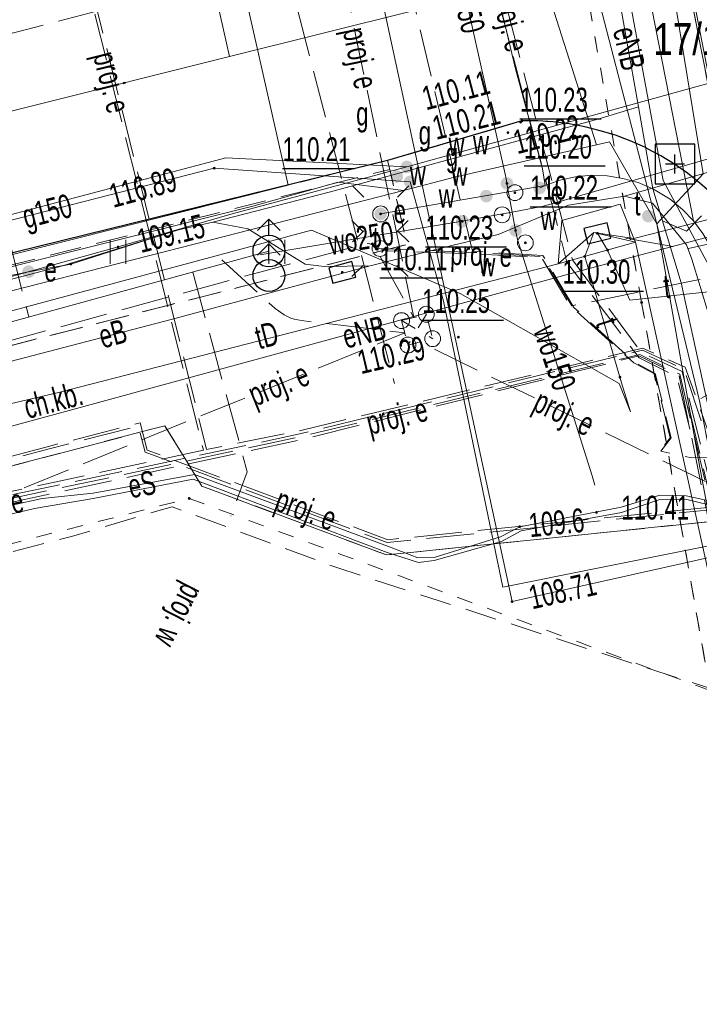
# Model space of a CAD drawing. Header units: metres. Extents: x 0 to 8432273, y 0 to 5705512.
# Tile 15 of 32: x 8403943 to 8403964, y 5705070 to 5705101. Entities that reach past the tile are written whole.
import ezdxf
from ezdxf.enums import TextEntityAlignment as Align

# ---------------------------------------------------------------- set-up
doc = ezdxf.new("R2010")
doc.units = ezdxf.units.M
doc.header["$MEASUREMENT"] = 0
for name, pattern in [('1.0_0.5', [1.5, 1, -0.5]), ('1.5_0.5', [2, 1.5, -0.5]), ('egug-500', [1, 0.5, -0.5]), ('supp_500', [1, 0.5, -0.5])]:
    doc.linetypes.add(name, pattern=pattern)
doc.layers.get('0').update_dxf_attribs({"color": 250, "linetype": 'CONTINUOUS', "lineweight": 100})
for name, color, linetype in [('203-punkt graniczny', 7, 'CONTINUOUS'), ('211-numer działki ewidencyjnej', 7, 'CONTINUOUS'), ('218-kontur użytku gruntowego', 7, 'CONTINUOUS'), ('chodnik', 7, 'CONTINUOUS'), ('chodnik-Atr17', 7, 'CONTINUOUS'), ('elektroenergetyczne urządzenie techniczne', 7, 'CONTINUOUS'), ('elektroenergetyczne urządzenie techniczne-Atr17', 7, 'CONTINUOUS'), ('hydrant', 7, 'CONTINUOUS'), ('jezdnia', 7, 'CONTINUOUS'), ('kanalizacyjne urządzenie techniczne - ob. projektowany', 7, 'CONTINUOUS'), ('komora podziemna', 7, 'CONTINUOUS'), ('krawężnik', 7, 'CONTINUOUS'), ('latarnia', 7, 'CONTINUOUS'), ('latarnia - ob. projektowany', 7, 'CONTINUOUS'), ('pikieta sztuczna', 7, 'CONTINUOUS'), ('pikieta sztuczna-Atr2', 7, 'CONTINUOUS'), ('przewód ciepłowniczy - ob. projektowany', 7, 'CONTINUOUS'), ('przewód elektroenergetyczny podziemny', 7, 'CONTINUOUS'), ('przewód elektroenergetyczny podziemny - ob. projektowany', 7, 'CONTINUOUS'), ('przewód elektroenergetyczny podziemny - ob. projektowany-Atr1', 7, 'CONTINUOUS'), ('przewód elektroenergetyczny podziemny-Atr1', 7, 'CONTINUOUS'), ('przewód gazowy', 7, 'CONTINUOUS'), ('przewód gazowy-Atr1', 7, 'CONTINUOUS'), ('przewód kanalizacyjny', 7, 'CONTINUOUS'), ('przewód kanalizacyjny - ob. projektowany', 7, 'CONTINUOUS'), ('przewód specjalny - ob. projektowany', 7, 'CONTINUOUS'), ('przewód telekomunikacyjny podziemny', 7, 'CONTINUOUS'), ('przewód telekomunikacyjny podziemny - ob. projektowany', 7, 'CONTINUOUS'), ('przewód telekomunikacyjny podziemny-Atr1', 7, 'CONTINUOUS'), ('przewód wodociągowy', 7, 'CONTINUOUS'), ('przewód wodociągowy - ob. projektowany', 7, 'CONTINUOUS'), ('przewód wodociągowy - ob. projektowany-Atr1', 7, 'CONTINUOUS'), ('przewód wodociągowy-Atr1', 7, 'CONTINUOUS'), ('rzędna', 7, 'CONTINUOUS'), ('rzędna-Atr2', 7, 'CONTINUOUS'), ('Szczegółowa osnowa geodezyjna pozioma', 7, 'CONTINUOUS'), ('słup przewodów napowietrznych - ob. projektowany', 7, 'CONTINUOUS'), ('trawnik', 7, 'CONTINUOUS'), ('właz do komory lub kanału - okrągły', 7, 'CONTINUOUS'), ('właz do komory lub kanału - okrągły-Atr17', 7, 'CONTINUOUS'), ('właz do komory lub kanału - prostokątny', 7, 'CONTINUOUS'), ('właz do komory lub kanału - prostokątny-Atr17', 7, 'CONTINUOUS'), ('zasuwa lub zawór', 7, 'CONTINUOUS'), ('zasuwa lub zawór-Atr17', 7, 'CONTINUOUS')]:
    doc.layers.add(name, color=color, linetype=linetype)
doc.layers.add('PL_AR_01-MAPA dwg', color=7, linetype='CONTINUOUS', lineweight=15)
doc.styles.get("Standard").update_dxf_attribs({"font": 'arial.ttf', "width": 0.75})

# ---------------------------------------------------------------- blocks, each defined once
blk = doc.blocks.new('203')
at = {"linetype": 'Continuous', "lineweight": 0}
h = blk.add_hatch(color=0, dxfattribs=at)
edge = h.paths.add_edge_path()
edge.add_arc((0, 0), 0.045, 0, 360)
blk = doc.blocks.new('PW01')
at = {"linetype": 'Continuous', "lineweight": 13}
h = blk.add_hatch(color=0, dxfattribs=at)
edge = h.paths.add_edge_path()
edge.add_arc((0, 0), 0.045, 0, 360)
blk = doc.blocks.new('SUWH')
at = {"color": 0, "linetype": 'Continuous'}
for p in [(-0.354, 0.646), (0, 0.5), (0.354, 0.646)]:
    blk.add_line(p, (0, 1), dxfattribs=at)
blk.add_circle((0, 0), 0.5, dxfattribs=at)
blk = doc.blocks.new('SUPWP')
at = {"color": 0, "linetype": 'Continuous'}
blk.add_lwpolyline([(-0.375, -0.25), (0.375, -0.25), (0.375, 0.25), (-0.375, 0.25)], close=True, dxfattribs=at)
blk = doc.blocks.new('US22')
at = {"color": 0, "linetype": 'Continuous', "lineweight": 13}
blk.add_circle((0, 0), 0.25, dxfattribs=at)
blk = doc.blocks.new('US25')
at = {"linetype": 'Continuous', "lineweight": 0}
h = blk.add_hatch(color=0, dxfattribs=at)
edge = h.paths.add_edge_path()
edge.add_arc((0, 0), 0.2, 0, 360)
blk = doc.blocks.new('SM01')
at = {"color": 0, "linetype": 'Continuous', "lineweight": 13}
for p, q in [((-0.53, 0.531), (-0.883, 0.884)), ((0.531, 0.531), (0.884, 0.884)), ((-0.53, -0.53), (-0.883, -0.883)), ((0.531, -0.53), (0.884, -0.883))]:
    blk.add_line(p, q, dxfattribs=at)
blk.add_circle((0, 0), 0.25, dxfattribs=at)
blk = doc.blocks.new('TU04')
at = {"color": 0, "linetype": 'Continuous', "lineweight": 13}
for p, q in [((0, 0), (0, 0.75)), ((0.5, 0), (0.5, 0.75))]:
    blk.add_line(p, q, dxfattribs=at)
blk = doc.blocks.new('SM05')
at = {"color": 0, "linetype": 'Continuous', "lineweight": 13}
blk.add_circle((0, 0), 0.25, dxfattribs=at)
blk = doc.blocks.new('OSSP')
at = {"color": 0}
for p, q in [((-0.626, 0.625), (-0.626, -0.625)), ((-0.626, 0.625), (-0.626, -0.625)), ((0.624, 0.625), (-0.626, 0.625)), ((0.624, 0.625), (-0.626, 0.625)), ((0.624, -0.625), (0.624, 0.625)), ((0.624, -0.625), (0.624, 0.625)), ((0.3, 0), (-0.3, 0)), ((0.3, 0), (-0.3, 0)), ((0, -0.3), (0, 0.3)), ((0, -0.3), (0, 0.3)), ((-0.626, -0.625), (0.624, -0.625)), ((-0.626, -0.625), (0.624, -0.625))]:
    blk.add_line(p, q, dxfattribs=at)
blk = doc.blocks.new('MDCP')
at = {"layer": '218-kontur użytku gruntowego', "color": 3, "linetype": 'egug-500', "lineweight": 18, "flags": 128}
for points in [[(8403962.663, 5705091.907), (8403958.943, 5705113.087)], [(8403958.943, 5705113.087), (8403962.663, 5705091.907)], [(8403964.823, 5705079.687), (8403962.663, 5705091.907)], [(8403962.663, 5705091.907), (8403964.823, 5705079.687)], [(8403920.343, 5705078.607), (8403948.413, 5705085.737)], [(8403948.413, 5705085.737), (8403964.823, 5705079.687)]]:
    blk.add_lwpolyline(points, dxfattribs=at)
at = {"layer": 'chodnik', "color": 7, "linetype": '1.0_0.5', "lineweight": 18, "flags": 128}
blk.add_lwpolyline([(8403972.633, 5705053.537), (8403973.413, 5705054.177), (8403966.823, 5705088.357), (8403966.003, 5705092.687), (8403965.563, 5705094.617), (8403965.233, 5705094.987), (8403964.873, 5705095.337), (8403964.503, 5705095.667), (8403964.113, 5705095.977), (8403963.703, 5705096.267), (8403963.273, 5705096.527), (8403962.833, 5705096.757), (8403962.763, 5705096.797), (8403962.303, 5705096.997), (8403961.843, 5705097.177), (8403961.363, 5705097.317), (8403960.873, 5705097.437), (8403960.383, 5705097.537), (8403959.883, 5705097.597), (8403959.393, 5705097.627), (8403958.893, 5705097.627), (8403954.663, 5705096.377), (8403954.733, 5705096.097), (8403955.273, 5705093.737), (8403936.823, 5705089.027), (8403935.733, 5705087.357), (8403934.993, 5705085.637), (8403934.593, 5705083.877), (8403934.533, 5705082.337), (8403934.513, 5705081.877), (8403934.513, 5705081.347), (8403933.993, 5705064.357), (8403933.473, 5705047.357), (8403933.583, 5705045.597), (8403933.793, 5705043.587), (8403934.213, 5705043.257), (8403934.263, 5705043.197), (8403939.143, 5705042.117), (8403941.833, 5705040.777), (8403941.873, 5705040.837), (8403941.143, 5705042.427), (8403940.543, 5705043.157), (8403940.333, 5705043.457), (8403940.313, 5705043.447), (8403935.323, 5705044.577), (8403935.193, 5705045.907), (8403935.103, 5705047.077), (8403935.123, 5705047.767), (8403935.443, 5705059.437), (8403936.123, 5705080.117), (8403937.103, 5705082.597), (8403944.703, 5705084.537), (8403947.873, 5705085.477), (8403953.093, 5705083.547), (8403964.943, 5705079.717), (8403970.073, 5705053.007)], close=True, dxfattribs=at)
at = {"layer": 'jezdnia', "color": 7, "linetype": '1.5_0.5', "lineweight": 18, "flags": 128}
for points in [[(8403965.563, 5705094.617), (8403976.523, 5705099.517), (8403970.643, 5705112.557), (8403970.213, 5705113.007), (8403969.733, 5705113.687), (8403969.283, 5705114.587), (8403968.973, 5705115.597), (8403968.883, 5705116.187), (8403968.543, 5705118.077), (8403967.513, 5705123.807), (8403961.943, 5705154.487), (8403961.553, 5705156.677), (8403958.133, 5705174.857), (8403957.953, 5705175.887), (8403955.653, 5705188.807), (8403955.333, 5705190.547), (8403954.823, 5705193.577), (8403954.143, 5705197.297), (8403952.883, 5705204.227), (8403951.213, 5705213.277), (8403950.653, 5705216.297), (8403950.503, 5705217.117), (8403949.063, 5705225.237), (8403948.183, 5705230.227), (8403945.613, 5705244.197), (8403943.893, 5705253.717), (8403943.113, 5705258.067), (8403939.013, 5705276.357), (8403938.493, 5705278.387), (8403935.843, 5705288.767), (8403930.993, 5705307.917), (8403928.133, 5705319.627), (8403916.453, 5705336.627), (8403920.363, 5705321.307), (8403932.803, 5705273.437), (8403932.973, 5705272.617), (8403935.243, 5705261.087), (8403935.433, 5705260.507), (8403938.893, 5705241.557), (8403940.713, 5705231.597), (8403942.153, 5705223.597), (8403943.393, 5705217.197), (8403944.883, 5705209.047), (8403946.593, 5705199.967), (8403946.713, 5705198.977), (8403947.873, 5705192.437), (8403948.923, 5705186.837), (8403951.723, 5705171.227), (8403953.403, 5705161.767), (8403954.323, 5705156.687), (8403956.963, 5705141.827), (8403957.033, 5705141.547), (8403957.083, 5705141.047), (8403957.103, 5705140.547), (8403960.133, 5705123.227), (8403960.823, 5705120.417), (8403961.033, 5705119.337), (8403962.113, 5705114.397), (8403962.323, 5705112.987), (8403962.433, 5705111.557), (8403962.433, 5705110.727)], [(8403942.203, 5705093.317), (8403954.663, 5705096.377), (8403958.893, 5705097.627), (8403959.393, 5705097.627), (8403959.883, 5705097.597), (8403960.383, 5705097.537), (8403960.873, 5705097.437), (8403961.363, 5705097.317), (8403961.843, 5705097.177), (8403962.303, 5705096.997), (8403962.763, 5705096.797), (8403962.833, 5705096.757), (8403963.273, 5705096.527), (8403963.703, 5705096.267), (8403964.113, 5705095.977), (8403964.503, 5705095.667), (8403964.873, 5705095.337), (8403965.233, 5705094.987), (8403965.563, 5705094.617), (8403962.433, 5705110.727), (8403962.233, 5705109.847), (8403961.963, 5705109.087), (8403961.623, 5705108.477), (8403961.053, 5705107.807), (8403960.223, 5705107.207), (8403959.303, 5705106.777), (8403956.483, 5705106.047), (8403952.633, 5705105.037), (8403947.723, 5705103.757), (8403919.493, 5705096.387), (8403902.793, 5705092.147), (8403902.313, 5705092.017), (8403893.853, 5705089.837), (8403887.183, 5705088.087), (8403868.033, 5705083.077), (8403854.863, 5705079.697), (8403835.793, 5705074.777), (8403820.553, 5705070.807), (8403806.483, 5705067.127), (8403776.283, 5705059.507), (8403771.943, 5705058.277), (8403774.183, 5705049.337), (8403774.613, 5705049.587), (8403775.063, 5705049.817), (8403775.513, 5705050.037), (8403775.973, 5705050.227), (8403776.393, 5705050.387), (8403778.503, 5705050.937), (8403780.793, 5705051.557), (8403786.003, 5705052.877), (8403792.163, 5705054.497), (8403811.363, 5705059.457), (8403815.873, 5705060.527), (8403817.363, 5705060.907), (8403820.603, 5705061.857), (8403821.093, 5705061.937), (8403839.443, 5705066.577), (8403839.763, 5705066.707), (8403842.363, 5705067.547), (8403846.153, 5705068.517), (8403874.493, 5705075.837), (8403877.783, 5705076.747), (8403885.573, 5705078.677), (8403901.933, 5705082.897), (8403911.133, 5705085.347), (8403918.683, 5705087.267), (8403920.053, 5705087.587)]]:
    blk.add_lwpolyline(points, close=True, dxfattribs=at)
at = {"layer": 'komora podziemna', "color": 7, "linetype": 'Continuous', "lineweight": 18, "flags": 128}
blk.add_lwpolyline([(8403962.473, 5705093.807), (8403960.033, 5705093.127), (8403960.153, 5705094.487), (8403961.993, 5705095.007), (8403962.423, 5705093.927)], close=True, dxfattribs=at)
at = {"layer": 'krawężnik', "color": 7, "linetype": 'Continuous', "lineweight": 25, "flags": 128}
blk.add_lwpolyline([(8403965.563, 5705094.617), (8403965.233, 5705094.987), (8403964.873, 5705095.337), (8403964.503, 5705095.667), (8403964.113, 5705095.977), (8403963.703, 5705096.267), (8403963.273, 5705096.527), (8403962.833, 5705096.757), (8403962.763, 5705096.797), (8403962.303, 5705096.997), (8403961.843, 5705097.177), (8403961.363, 5705097.317), (8403960.873, 5705097.437), (8403960.383, 5705097.537), (8403959.883, 5705097.597), (8403959.393, 5705097.627), (8403958.893, 5705097.627), (8403954.663, 5705096.377), (8403942.203, 5705093.317), (8403920.053, 5705087.587), (8403918.683, 5705087.267), (8403911.133, 5705085.347)], dxfattribs=at)
at = {"layer": 'przewód ciepłowniczy - ob. projektowany', "color": 212, "linetype": '1.5_0.5', "lineweight": 18, "flags": 128}
blk.add_lwpolyline([(8403883.323, 5705086.807), (8403884.463, 5705087.157), (8403885.643, 5705083.677), (8403888.353, 5705084.597), (8403909.533, 5705091.757), (8403947.893, 5705101.697), (8403945.643, 5705110.367), (8403976.863, 5705119.497), (8403974.913, 5705129.677), (8403975.353, 5705129.747)], dxfattribs=at)
at = {"layer": 'przewód elektroenergetyczny podziemny', "color": 1, "linetype": 'Continuous', "lineweight": 18, "flags": 128}
for points in [[(8404045.293, 5705115.097), (8404031.473, 5705111.507), (8404020.993, 5705108.827), (8404012.273, 5705106.597), (8404001.453, 5705103.757), (8403998.363, 5705102.777), (8403985.263, 5705099.547), (8403973.003, 5705096.147), (8403961.213, 5705093.027), (8403944.513, 5705088.477), (8403933.033, 5705085.357), (8403922.193, 5705082.547), (8403908.393, 5705078.757), (8403904.833, 5705077.547), (8403895.233, 5705075.017), (8403894.723, 5705074.877), (8403894.203, 5705074.737), (8403889.973, 5705073.627), (8403870.053, 5705068.497), (8403849.933, 5705063.337), (8403833.603, 5705059.187), (8403817.663, 5705055.297), (8403800.253, 5705050.797)], [(8403954.913, 5705143.777), (8403956.303, 5705135.177), (8403958.383, 5705122.677), (8403959.613, 5705116.817), (8403960.843, 5705108.907), (8403961.793, 5705102.447), (8403962.563, 5705098.067), (8403963.013, 5705095.487)], [(8403919.303, 5705085.967), (8403919.563, 5705087.237), (8403920.213, 5705087.657), (8403932.193, 5705090.737), (8403951.533, 5705095.607), (8403949.433, 5705104.907), (8403938.283, 5705102.077), (8403936.483, 5705110.047), (8403936.243, 5705111.077), (8403934.233, 5705119.077)], [(8403960.203, 5705117.087), (8403961.033, 5705110.797), (8403961.033, 5705108.227), (8403963.343, 5705095.747), (8403965.243, 5705092.207)], [(8403964.303, 5705094.477), (8403961.443, 5705109.037), (8403961.303, 5705112.017), (8403961.153, 5705112.957)], [(8403961.783, 5705113.107), (8403963.183, 5705104.657), (8403964.603, 5705095.957), (8403963.143, 5705094.387)], [(8403962.123, 5705095.257), (8403967.993, 5705096.937), (8403983.463, 5705101.007), (8403994.223, 5705103.987), (8404005.703, 5705107.027), (8404020.083, 5705110.997), (8404026.043, 5705112.607)], [(8403961.243, 5705096.877), (8403956.923, 5705110.407), (8403958.093, 5705112.157)], [(8403963.143, 5705094.387), (8403961.063, 5705102.407), (8403958.873, 5705109.977)], [(8403956.213, 5705109.527), (8403956.763, 5705107.357), (8403958.693, 5705099.267), (8403959.543, 5705096.117), (8403959.623, 5705095.597)], [(8403949.153, 5705094.437), (8403952.863, 5705095.397), (8403961.283, 5705097.677), (8403962.563, 5705098.067)], [(8403902.223, 5705081.917), (8403913.423, 5705084.757), (8403920.973, 5705086.717), (8403930.253, 5705089.047), (8403934.393, 5705090.127), (8403936.063, 5705090.557), (8403949.553, 5705093.997), (8403955.163, 5705095.437), (8403956.773, 5705095.857), (8403961.243, 5705096.877), (8403961.653, 5705096.967), (8403963.143, 5705094.387), (8403964.483, 5705088.807), (8403967.063, 5705075.727), (8403969.003, 5705066.407), (8403965.883, 5705065.877), (8403966.153, 5705064.377)], [(8403965.243, 5705092.207), (8403965.173, 5705092.697), (8403965.033, 5705093.187), (8403964.843, 5705093.647), (8403964.593, 5705094.077), (8403964.303, 5705094.477), (8403963.953, 5705094.837), (8403963.563, 5705095.157), (8403963.143, 5705095.417), (8403963.013, 5705095.487), (8403962.553, 5705095.687), (8403962.073, 5705095.817), (8403961.583, 5705095.897), (8403961.083, 5705095.917), (8403960.583, 5705095.867), (8403960.093, 5705095.757), (8403959.623, 5705095.597), (8403959.453, 5705095.517)], [(8403918.863, 5705086.737), (8403930.263, 5705089.747), (8403938.053, 5705091.847), (8403950.413, 5705094.937), (8403953.103, 5705095.697), (8403955.163, 5705095.437)], [(8403959.623, 5705095.597), (8403954.443, 5705094.697)], [(8403944.683, 5705093.117), (8403948.073, 5705094.197), (8403949.153, 5705094.437), (8403950.263, 5705094.227), (8403952.063, 5705093.117), (8403952.663, 5705093.037), (8403954.113, 5705093.067), (8403956.733, 5705093.717), (8403958.143, 5705094.047), (8403960.363, 5705094.977), (8403962.123, 5705095.257), (8403963.003, 5705095.037), (8403964.083, 5705093.727), (8403964.243, 5705093.277), (8403964.773, 5705091.547), (8403965.663, 5705087.167), (8403966.633, 5705082.447), (8403966.993, 5705080.337), (8403968.233, 5705074.437), (8403969.673, 5705067.857)], [(8403963.013, 5705095.487), (8403963.913, 5705092.527), (8403964.963, 5705087.727), (8403966.673, 5705080.357), (8403968.103, 5705073.757), (8403969.983, 5705063.697), (8403971.993, 5705053.127), (8403974.373, 5705039.527), (8403975.483, 5705034.037), (8403977.393, 5705022.817), (8403980.103, 5705009.997), (8403982.133, 5704998.657), (8403984.243, 5704987.517), (8403984.843, 5704985.207), (8403986.643, 5704975.497), (8403988.953, 5704962.697), (8403990.733, 5704953.517), (8403990.363, 5704953.117), (8403989.583, 5704952.917), (8403988.573, 5704953.677)], [(8403966.243, 5705064.377), (8403965.933, 5705066.037), (8403968.233, 5705066.517), (8403966.143, 5705077.987), (8403964.503, 5705086.707), (8403963.143, 5705094.387)], [(8403893.433, 5705076.807), (8403893.923, 5705076.937), (8403903.213, 5705079.477), (8403925.013, 5705085.417), (8403947.843, 5705091.367), (8403954.113, 5705093.067)], [(8403926.613, 5705088.477), (8403931.193, 5705089.587), (8403933.743, 5705090.217), (8403938.823, 5705091.607), (8403942.093, 5705092.457), (8403944.423, 5705093.067), (8403944.683, 5705093.117)], [(8403926.613, 5705088.477), (8403931.193, 5705089.587), (8403933.743, 5705090.217), (8403938.823, 5705091.607), (8403942.093, 5705092.457), (8403944.423, 5705093.067), (8403944.683, 5705093.117)], [(8403934.203, 5705090.607), (8403934.663, 5705090.547), (8403941.803, 5705092.557), (8403943.353, 5705092.877), (8403944.683, 5705093.117)], [(8403902.703, 5705075.717), (8403909.423, 5705077.577), (8403912.453, 5705078.447), (8403919.423, 5705080.117), (8403921.993, 5705080.717), (8403924.853, 5705081.427), (8403927.363, 5705082.147), (8403943.783, 5705085.737), (8403945.393, 5705085.907), (8403948.583, 5705086.487), (8403954.773, 5705084.187), (8403955.613, 5705083.867), (8403956.133, 5705083.877), (8403958.223, 5705084.527), (8403958.823, 5705084.847), (8403962.023, 5705085.457), (8403963.233, 5705085.837), (8403964.063, 5705085.817), (8403965.463, 5705085.517)], [(8403902.693, 5705075.537), (8403909.443, 5705077.387), (8403912.693, 5705078.157), (8403919.583, 5705079.777), (8403922.013, 5705080.507), (8403924.913, 5705081.247), (8403927.433, 5705081.597), (8403943.543, 5705085.417), (8403945.393, 5705085.737), (8403948.533, 5705086.347), (8403954.653, 5705084.037), (8403955.633, 5705083.717), (8403956.133, 5705083.777), (8403958.253, 5705084.377), (8403958.873, 5705084.717), (8403962.033, 5705085.297), (8403963.233, 5705085.707), (8403964.133, 5705085.697), (8403965.353, 5705085.397)]]:
    blk.add_lwpolyline(points, dxfattribs=at)
at = {"layer": 'przewód elektroenergetyczny podziemny - ob. projektowany', "color": 1, "linetype": '1.5_0.5', "lineweight": 18, "flags": 128}
for points in [[(8404228.333, 5705189.947), (8404229.643, 5705184.967), (8404233.113, 5705185.907), (8404238.383, 5705165.627), (8404238.123, 5705165.407), (8404218.783, 5705160.307), (8404195.793, 5705153.927), (8404194.723, 5705155.917), (8404181.483, 5705152.437), (8404172.123, 5705149.937), (8404160.703, 5705147.127), (8404148.803, 5705143.487), (8404140.723, 5705141.267), (8404139.483, 5705141.947), (8404128.193, 5705139.047), (8404128.933, 5705136.157), (8404079.183, 5705123.397), (8404078.003, 5705124.727), (8404063.453, 5705121.057), (8404024.103, 5705110.767), (8404013.743, 5705107.927), (8404013.153, 5705107.517), (8403988.613, 5705101.007), (8403987.963, 5705099.857), (8403981.093, 5705098.047), (8403978.243, 5705094.877), (8403980.763, 5705084.247), (8403966.593, 5705081.247), (8403965.773, 5705085.107), (8403954.623, 5705083.957), (8403948.813, 5705086.127), (8403947.643, 5705088.027), (8403906.623, 5705077.237), (8403894.313, 5705073.927), (8403889.203, 5705074.647), (8403870.273, 5705069.647), (8403853.523, 5705065.417), (8403851.893, 5705068.057), (8403840.423, 5705065.137), (8403840.983, 5705060.457), (8403832.173, 5705057.877), (8403826.413, 5705056.707), (8403825.053, 5705058.547), (8403813.843, 5705055.647), (8403813.533, 5705050.907), (8403804.973, 5705048.757), (8403784.363, 5705043.387), (8403787.893, 5705029.047), (8403738.033, 5705012.117), (8403745.903, 5704991.387), (8403756.673, 5704963.897), (8403767.693, 5704938.667), (8403768.933, 5704938.147), (8403775.493, 5704923.647), (8403784.733, 5704904.567), (8403786.353, 5704900.997), (8403800.333, 5704873.607), (8403805.323, 5704864.057), (8403804.973, 5704861.527), (8403812.893, 5704846.947), (8403816.593, 5704844.687), (8403817.413, 5704843.187), (8403817.783, 5704837.387), (8403827.283, 5704820.527), (8403813.203, 5704812.857), (8403823.453, 5704791.807), (8403828.113, 5704775.007), (8403832.923, 5704766.627), (8403818.053, 5704758.687), (8403815.303, 5704754.317), (8403812.303, 5704749.617), (8403809.173, 5704744.587), (8403793.023, 5704735.047), (8403780.513, 5704727.497), (8403780.933, 5704725.427), (8403742.063, 5704703.137), (8403737.013, 5704700.477), (8403725.853, 5704697.277), (8403696.343, 5704688.607), (8403648.353, 5704675.367), (8403616.843, 5704666.537), (8403618.283, 5704660.347), (8403633.713, 5704605.077), (8403645.283, 5704608.127), (8403642.903, 5704616.347), (8403678.663, 5704627.237), (8403698.753, 5704633.287), (8403699.543, 5704630.747), (8403715.333, 5704635.037), (8403748.993, 5704644.897), (8403772.443, 5704651.687), (8403787.283, 5704655.907), (8403800.813, 5704659.777), (8403801.813, 5704652.987), (8403803.373, 5704649.437), (8403827.273, 5704651.977), (8403837.293, 5704652.197), (8403838.143, 5704657.627), (8403841.573, 5704658.317), (8403844.593, 5704658.507), (8403850.833, 5704656.557), (8403855.293, 5704647.847), (8403855.663, 5704646.547), (8403873.373, 5704585.527)], [(8404140.933, 5705159.837), (8404150.803, 5705162.497), (8404151.113, 5705162.427), (8404137.573, 5705158.797), (8404131.063, 5705156.977), (8404129.403, 5705156.507), (8404128.213, 5705155.817), (8404121.563, 5705154.097), (8404121.443, 5705153.747), (8404121.163, 5705153.977), (8404114.243, 5705152.167), (8404118.013, 5705136.777), (8404119.603, 5705130.747), (8404086.523, 5705122.037), (8404085.733, 5705122.927), (8404085.283, 5705123.027), (8404075.823, 5705120.637), (8404071.183, 5705119.397), (8404065.023, 5705117.827), (8404054.133, 5705114.697), (8404043.623, 5705112.157), (8404022.383, 5705106.537), (8404021.633, 5705108.247), (8403999.623, 5705102.397), (8403996.233, 5705101.407), (8403995.323, 5705103.997), (8403989.303, 5705102.437), (8403989.213, 5705102.207), (8403989.593, 5705100.527), (8403986.273, 5705099.647), (8403985.483, 5705098.457), (8403981.133, 5705097.277), (8403980.023, 5705096.427), (8403977.143, 5705095.477), (8403964.333, 5705092.597), (8403960.463, 5705091.807), (8403959.533, 5705093.357), (8403957.343, 5705093.487), (8403954.423, 5705093.607), (8403954.063, 5705093.777), (8403950.643, 5705092.867), (8403931.103, 5705087.507), (8403920.163, 5705084.527), (8403920.093, 5705083.267), (8403914.583, 5705082.007), (8403913.683, 5705082.847), (8403891.773, 5705077.117), (8403889.193, 5705076.427), (8403879.393, 5705073.667), (8403875.193, 5705072.597), (8403874.533, 5705073.717), (8403852.303, 5705068.017), (8403847.183, 5705066.607), (8403841.963, 5705064.277), (8403822.943, 5705055.087), (8403818.303, 5705053.127), (8403817.893, 5705052.817), (8403817.693, 5705052.177), (8403816.893, 5705051.827), (8403814.933, 5705051.537), (8403813.193, 5705051.787), (8403804.523, 5705049.577), (8403793.353, 5705048.087), (8403787.833, 5705047.337), (8403783.833, 5705046.337), (8403782.593, 5705045.837)], [(8403965.483, 5705083.567), (8403963.943, 5705089.737), (8403962.663, 5705090.327), (8403960.483, 5705093.247), (8403955.633, 5705111.877), (8403955.523, 5705113.417), (8403955.343, 5705116.237), (8403959.613, 5705120.467), (8403959.223, 5705123.077), (8403959.583, 5705123.367), (8403956.853, 5705140.637)], [(8403964.183, 5705087.917), (8403963.783, 5705089.567), (8403962.583, 5705090.167), (8403960.313, 5705093.177), (8403955.443, 5705111.797), (8403955.333, 5705113.347), (8403955.133, 5705116.307), (8403958.553, 5705119.707), (8403960.393, 5705120.197), (8403972.643, 5705123.027), (8403972.993, 5705124.117), (8403971.473, 5705125.467), (8403969.893, 5705133.337), (8403969.733, 5705133.837), (8403968.783, 5705137.247)], [(8403872.483, 5705073.867), (8403873.453, 5705073.677), (8403882.963, 5705076.167), (8403885.863, 5705076.927), (8403891.363, 5705074.207), (8403892.393, 5705073.527), (8403894.873, 5705073.967), (8403914.863, 5705079.147), (8403932.353, 5705083.417), (8403937.073, 5705084.517), (8403937.543, 5705084.827), (8403948.863, 5705087.257), (8403943.613, 5705108.327), (8403947.643, 5705109.397), (8403947.703, 5705112.827), (8403948.063, 5705113.027), (8403956.953, 5705115.397), (8403958.473, 5705116.617), (8403975.613, 5705121.027), (8403977.873, 5705121.547), (8403984.473, 5705123.007), (8403987.873, 5705123.767), (8403991.453, 5705124.687), (8404005.153, 5705128.377), (8404006.923, 5705124.997), (8404020.843, 5705128.667)], [(8404000.513, 5705123.367), (8403998.343, 5705122.897), (8403990.843, 5705120.947), (8403988.073, 5705123.707), (8403984.493, 5705122.907), (8403977.903, 5705121.457), (8403975.633, 5705120.937), (8403958.543, 5705116.527), (8403957.073, 5705115.317), (8403948.093, 5705112.937), (8403947.783, 5705112.747), (8403947.713, 5705109.307), (8403943.733, 5705108.257), (8403948.963, 5705087.277), (8403951.933, 5705087.877), (8403962.693, 5705090.467), (8403964.033, 5705089.867), (8403966.303, 5705083.587), (8403966.603, 5705082.387)], [(8403966.753, 5705083.477), (8403966.683, 5705083.757), (8403966.483, 5705083.937), (8403965.813, 5705087.027), (8403964.233, 5705087.017), (8403963.273, 5705087.227), (8403963.593, 5705087.647), (8403963.093, 5705089.667), (8403962.443, 5705090.027), (8403960.533, 5705091.747), (8403959.553, 5705093.387), (8403957.333, 5705093.527), (8403951.843, 5705116.837), (8403956.233, 5705119.447), (8403957.893, 5705120.377), (8403957.693, 5705121.807), (8403957.943, 5705123.107), (8403957.833, 5705123.747)], [(8403927.363, 5705105.177), (8403927.683, 5705104.187), (8403931.853, 5705105.287), (8403937.143, 5705084.737), (8403937.733, 5705084.647), (8403951.943, 5705087.687), (8403962.603, 5705090.267), (8403963.873, 5705089.647), (8403964.773, 5705085.807), (8403965.693, 5705080.367)], [(8403954.433, 5705093.357), (8403955.493, 5705091.437), (8403953.093, 5705103.077)], [(8403966.293, 5705079.357), (8403964.613, 5705086.667), (8403964.143, 5705088.667), (8403966.303, 5705089.867), (8403977.533, 5705093.497), (8403979.633, 5705097.287), (8403985.313, 5705098.767), (8403986.183, 5705100.057), (8403990.353, 5705101.097), (8403992.063, 5705101.237), (8403996.973, 5705102.437)], [(8403963.383, 5705087.417), (8403963.563, 5705087.647), (8403963.073, 5705089.657), (8403962.423, 5705090.007), (8403960.513, 5705091.717), (8403960.423, 5705091.787), (8403959.513, 5705093.317), (8403957.323, 5705093.447), (8403954.613, 5705093.537), (8403954.423, 5705093.607)], [(8403949.443, 5705093.247), (8403951.123, 5705091.717), (8403951.403, 5705091.517), (8403951.613, 5705091.417), (8403951.723, 5705091.387), (8403951.953, 5705091.337), (8403955.203, 5705090.947)], [(8403933.953, 5705082.307), (8403955.203, 5705090.947)], [(8403966.473, 5705085.387), (8403955.693, 5705090.657)], [(8403966.923, 5705080.547), (8403966.653, 5705081.517), (8403965.503, 5705085.307), (8403964.003, 5705089.807), (8403962.693, 5705090.407), (8403951.943, 5705087.777), (8403937.623, 5705084.747), (8403937.173, 5705084.417), (8403932.383, 5705083.317), (8403914.893, 5705079.057), (8403894.863, 5705073.867), (8403892.383, 5705073.417), (8403891.323, 5705074.117), (8403885.863, 5705076.837), (8403883.183, 5705076.127), (8403873.483, 5705073.587), (8403872.503, 5705073.757), (8403852.073, 5705068.647), (8403839.743, 5705065.357), (8403839.083, 5705064.987), (8403825.843, 5705061.737), (8403784.533, 5705051.237), (8403783.573, 5705051.087)], [(8403876.123, 5705069.937), (8403874.663, 5705073.107), (8403886.913, 5705076.527), (8403891.363, 5705074.327), (8403892.503, 5705073.647), (8403894.863, 5705074.087), (8403915.043, 5705079.297), (8403937.043, 5705084.637), (8403937.723, 5705084.517), (8403951.943, 5705087.587), (8403962.573, 5705090.227), (8403963.843, 5705089.617), (8403965.273, 5705082.567)], [(8403845.023, 5705059.367), (8403843.583, 5705059.077), (8403842.593, 5705063.387), (8403852.793, 5705065.997), (8403853.013, 5705065.647), (8403881.783, 5705073.127), (8403890.283, 5705075.377), (8403892.723, 5705073.917), (8403894.003, 5705074.157), (8403894.963, 5705074.477), (8403914.123, 5705079.417), (8403926.383, 5705082.717), (8403944.023, 5705087.387), (8403946.873, 5705088.117), (8403947.093, 5705087.257), (8403954.673, 5705084.437), (8403965.263, 5705085.507), (8403966.693, 5705078.387), (8403966.663, 5705076.987), (8403968.073, 5705070.147), (8403968.783, 5705066.967), (8403969.193, 5705064.747), (8403969.673, 5705062.227), (8403970.253, 5705059.107), (8403970.663, 5705058.907), (8403973.713, 5705042.537), (8403973.393, 5705041.527), (8403974.233, 5705036.577), (8403975.213, 5705031.537), (8403976.333, 5705025.787), (8403977.303, 5705020.887), (8403978.153, 5705016.477), (8403979.063, 5705012.077), (8403980.293, 5705011.987), (8403982.403, 5705000.997), (8403983.013, 5704998.447)], [(8403813.643, 5705052.507), (8403813.843, 5705055.647), (8403825.053, 5705058.547), (8403826.413, 5705056.707), (8403832.173, 5705057.877), (8403840.983, 5705060.457), (8403840.423, 5705065.137), (8403851.893, 5705068.057), (8403853.523, 5705065.417), (8403870.273, 5705069.647), (8403889.203, 5705074.647), (8403894.313, 5705073.927), (8403906.623, 5705077.237), (8403920.353, 5705080.847), (8403934.243, 5705084.507), (8403947.643, 5705088.027), (8403948.813, 5705086.127), (8403954.623, 5705083.957), (8403965.773, 5705085.107), (8403966.593, 5705081.247), (8403980.753, 5705084.247)], [(8403845.003, 5705059.447), (8403843.643, 5705059.177), (8403842.693, 5705063.327), (8403852.753, 5705065.897), (8403852.973, 5705065.547), (8403881.803, 5705073.047), (8403890.273, 5705075.287), (8403892.703, 5705073.837), (8403894.023, 5705074.077), (8403894.983, 5705074.397), (8403914.143, 5705079.337), (8403926.403, 5705082.637), (8403944.043, 5705087.307), (8403946.813, 5705088.017), (8403947.023, 5705087.197), (8403954.653, 5705084.347), (8403965.193, 5705085.417), (8403966.613, 5705078.377), (8403966.583, 5705076.987), (8403967.993, 5705070.127), (8403968.703, 5705066.947), (8403969.113, 5705064.727), (8403969.593, 5705062.207), (8403970.183, 5705059.057), (8403970.583, 5705058.847), (8403973.633, 5705042.547), (8403973.313, 5705041.527), (8403974.153, 5705036.557), (8403975.133, 5705031.527), (8403976.253, 5705025.777), (8403977.223, 5705020.877), (8403978.073, 5705016.467), (8403978.993, 5705011.997), (8403980.223, 5705011.907), (8403982.323, 5705000.987), (8403982.943, 5704998.427)]]:
    blk.add_lwpolyline(points, dxfattribs=at)
at = {"layer": 'przewód gazowy', "color": 52, "linetype": 'Continuous', "lineweight": 18, "flags": 128}
for points in [[(8403973.853, 5705057.857), (8403969.163, 5705084.857), (8403958.583, 5705082.487), (8403951.343, 5705116.017)], [(8403963.253, 5705106.827), (8403975.343, 5705045.317)], [(8403955.273, 5705096.177), (8403965.543, 5705099.027)], [(8403884.093, 5705079.167), (8403949.563, 5705096.467), (8403955.273, 5705096.177)], [(8403778.023, 5705049.367), (8403827.953, 5705062.087), (8403847.283, 5705066.957), (8403886.553, 5705077.107), (8403946.173, 5705093.657), (8403949.763, 5705094.697), (8403955.273, 5705096.177)], [(8403849.253, 5705070.457), (8403849.633, 5705070.577), (8403878.553, 5705078.017), (8403884.023, 5705079.437), (8403949.203, 5705096.137), (8403955.373, 5705095.707), (8403956.423, 5705091.947), (8403958.293, 5705082.937), (8403966.923, 5705084.677), (8403977.683, 5705086.967), (8403978.433, 5705085.807), (8403978.743, 5705085.907), (8403979.053, 5705085.917)]]:
    blk.add_lwpolyline(points, dxfattribs=at)
at = {"layer": 'przewód kanalizacyjny', "color": 34, "linetype": 'Continuous', "lineweight": 18, "flags": 128}
for points in [[(8403948.953, 5705102.887), (8403949.583, 5705100.077), (8403949.683, 5705099.657)], [(8403930.803, 5705094.927), (8403949.683, 5705099.657), (8403961.313, 5705102.567), (8403961.813, 5705102.607), (8403962.313, 5705102.617), (8403962.813, 5705102.597), (8403963.313, 5705102.547), (8403963.803, 5705102.457), (8403964.293, 5705102.347), (8403964.523, 5705102.277), (8403964.993, 5705102.107), (8403965.453, 5705101.917), (8403965.903, 5705101.697), (8403966.333, 5705101.447), (8403966.743, 5705101.167), (8403967.143, 5705100.857), (8403967.273, 5705100.647), (8403967.453, 5705100.077)]]:
    blk.add_lwpolyline(points, dxfattribs=at)
at = {"layer": 'przewód kanalizacyjny - ob. projektowany', "color": 34, "linetype": '1.5_0.5', "lineweight": 18, "flags": 128}
blk.add_lwpolyline([(8403968.773, 5705098.907), (8403964.073, 5705094.157), (8403962.893, 5705094.657)], dxfattribs=at)
at = {"layer": 'przewód specjalny - ob. projektowany', "color": 7, "linetype": '1.5_0.5', "lineweight": 18, "flags": 128}
blk.add_lwpolyline([(8403951.323, 5705103.067), (8403954.883, 5705089.357)], dxfattribs=at)
at = {"layer": 'przewód telekomunikacyjny podziemny', "color": 30, "linetype": 'Continuous', "lineweight": 18, "flags": 128}
for points in [[(8403974.593, 5705097.067), (8403973.603, 5705096.777), (8403962.423, 5705093.927), (8403961.163, 5705094.107)], [(8403942.093, 5705092.457), (8403944.423, 5705093.067), (8403948.073, 5705094.197), (8403949.153, 5705094.437), (8403950.263, 5705094.227), (8403952.063, 5705093.117), (8403952.663, 5705093.037), (8403954.113, 5705093.067), (8403956.733, 5705093.717), (8403958.143, 5705094.047), (8403960.363, 5705094.977), (8403962.123, 5705095.257), (8403963.003, 5705095.037), (8403964.083, 5705093.727), (8403964.243, 5705093.277), (8403964.773, 5705091.547)], [(8403823.933, 5705060.097), (8403824.653, 5705060.277), (8403855.693, 5705068.397), (8403887.273, 5705076.817), (8403914.163, 5705083.937), (8403952.263, 5705094.187), (8403956.953, 5705092.187), (8403961.953, 5705089.357), (8403962.313, 5705088.467)], [(8403961.163, 5705094.107), (8403960.033, 5705093.127), (8403944.293, 5705089.077)], [(8403961.163, 5705094.107), (8403960.873, 5705093.357), (8403961.983, 5705089.557), (8403962.033, 5705089.377), (8403962.313, 5705088.467)], [(8403965.683, 5705079.257), (8403962.473, 5705093.807), (8403961.163, 5705094.107)], [(8403965.243, 5705092.207), (8403965.163, 5705092.287), (8403962.293, 5705091.977), (8403961.593, 5705093.557), (8403961.273, 5705094.087)], [(8403944.293, 5705089.077), (8403942.273, 5705088.597), (8403941.583, 5705088.517)]]:
    blk.add_lwpolyline(points, dxfattribs=at)
at = {"layer": 'przewód telekomunikacyjny podziemny - ob. projektowany', "color": 30, "linetype": '1.5_0.5', "lineweight": 18, "flags": 128}
blk.add_lwpolyline([(8403982.773, 5705099.327), (8403966.143, 5705094.067), (8403964.083, 5705093.597), (8403961.643, 5705094.027)], dxfattribs=at)
at = {"layer": 'przewód wodociągowy', "color": 5, "linetype": 'Continuous', "lineweight": 18, "flags": 128}
for points in [[(8403958.423, 5705095.657), (8403958.393, 5705095.797), (8403958.363, 5705095.947), (8403955.853, 5705107.177)], [(8403959.573, 5705094.937), (8403975.053, 5705099.377)], [(8403958.583, 5705094.757), (8403958.423, 5705095.657)], [(8403958.583, 5705094.757), (8403959.573, 5705094.937)], [(8403957.013, 5705094.467), (8403957.993, 5705094.647)], [(8403957.993, 5705094.647), (8403958.583, 5705094.757)], [(8403958.693, 5705094.177), (8403958.583, 5705094.757)], [(8403950.633, 5705093.407), (8403957.013, 5705094.467)], [(8403961.193, 5705086.157), (8403961.103, 5705086.447), (8403958.753, 5705093.887), (8403958.723, 5705094.037), (8403958.693, 5705094.177)], [(8403887.833, 5705076.427), (8403890.323, 5705077.087), (8403902.923, 5705080.447), (8403913.883, 5705083.367), (8403950.923, 5705093.527)]]:
    blk.add_lwpolyline(points, dxfattribs=at)
at = {"layer": 'przewód wodociągowy - ob. projektowany', "color": 5, "linetype": '1.5_0.5', "lineweight": 18, "flags": 128}
for points in [[(8403940.283, 5705103.397), (8403943.363, 5705091.457)], [(8403948.523, 5705092.867), (8403950.243, 5705086.577), (8403949.723, 5705085.177)]]:
    blk.add_lwpolyline(points, dxfattribs=at)
at = {"layer": 'rzędna-Atr2', "color": 5, "flags": 128}
for points in [[(8403958.833, 5705097.687), (8403961.389, 5705097.687)], [(8403958.963, 5705096.207), (8403961.514, 5705096.207)], [(8403951.353, 5705096.127), (8403953.617, 5705096.127)], [(8403959.153, 5705094.917), (8403961.709, 5705094.917)], [(8403955.853, 5705093.657), (8403958.409, 5705093.657)], [(8403955.753, 5705091.347), (8403958.309, 5705091.347)]]:
    blk.add_lwpolyline(points, dxfattribs=at)
at = {"layer": 'rzędna-Atr2', "color": 30, "flags": 128}
for points in [[(8403954.413, 5705092.687), (8403956.384, 5705092.687)], [(8403960.173, 5705092.267), (8403962.724, 5705092.267)]]:
    blk.add_lwpolyline(points, dxfattribs=at)
at = {"layer": 'słup przewodów napowietrznych - ob. projektowany', "color": 7, "linetype": 'supp_500', "lineweight": 18, "flags": 128}
for points in [[(8403955.103, 5705091.337), (8403955.883, 5705091.537), (8403956.083, 5705090.767), (8403955.303, 5705090.567)], [(8403955.883, 5705091.537), (8403955.303, 5705090.567)], [(8403955.103, 5705091.337), (8403956.083, 5705090.767)], [(8403955.103, 5705091.337), (8403955.303, 5705090.567)]]:
    blk.add_lwpolyline(points, dxfattribs=at)
at = {"layer": 'trawnik', "color": 7, "linetype": '1.0_0.5', "lineweight": 18, "flags": 128}
blk.add_lwpolyline([(8403936.823, 5705089.027), (8403955.273, 5705093.737), (8403954.733, 5705096.097), (8403941.483, 5705092.757), (8403940.443, 5705092.247), (8403938.633, 5705090.987)], close=True, dxfattribs=at)
at = {"layer": '203-punkt graniczny', "color": 7, "linetype": 'Continuous', "lineweight": 18}
for p in [(8403962.663, 5705091.907), (8403948.413, 5705085.737)]:
    blk.add_blockref('203', p, dxfattribs=at)
at = {"layer": 'elektroenergetyczne urządzenie techniczne', "color": 1, "linetype": 'Continuous', "lineweight": 18}
for p in [(8403959.453, 5705095.517), (8403954.443, 5705094.697)]:
    blk.add_blockref('US25', p, dxfattribs=at)
at = {"layer": 'elektroenergetyczne urządzenie techniczne', "color": 1, "linetype": 'Continuous', "lineweight": 18, "rotation": 100.228}
blk.add_blockref('US25', (8403943.353, 5705092.877), dxfattribs=at)
at = {"layer": 'hydrant', "color": 5, "linetype": 'Continuous', "lineweight": 18}
for p in [(8403950.923, 5705093.527), (8403950.923, 5705092.757)]:
    blk.add_blockref('SUWH', p, dxfattribs=at)
at = {"layer": 'kanalizacyjne urządzenie techniczne - ob. projektowany', "color": 34, "linetype": 'Continuous', "lineweight": 18}
blk.add_blockref('US25', (8403962.873, 5705094.627), dxfattribs=at)
at = {"layer": 'latarnia', "color": 7, "linetype": 'Continuous', "lineweight": 18}
blk.add_blockref('SM01', (8403954.443, 5705094.697), dxfattribs=at)
at = {"layer": 'latarnia - ob. projektowany', "color": 7, "linetype": 'Continuous', "lineweight": 18}
blk.add_blockref('SM01', (8403954.423, 5705093.607), dxfattribs=at)
at = {"layer": 'pikieta sztuczna', "color": 7, "linetype": 'Continuous', "lineweight": 13}
for p in [(8403958.853, 5705097.587), (8403958.893, 5705097.627), (8403958.453, 5705097.257), (8403956.893, 5705090.817), (8403961.243, 5705085.297)]:
    blk.add_blockref('PW01', p, dxfattribs=at)
at = {"layer": 'rzędna', "color": 52, "linetype": 'Continuous', "lineweight": 18}
for p in [(8403949.203, 5705096.137), (8403946.173, 5705093.657), (8403958.583, 5705082.487)]:
    blk.add_blockref('PW01', p, dxfattribs=at)
at = {"layer": 'rzędna', "color": 5, "linetype": 'Continuous', "lineweight": 18}
for p, rotation in [((8403958.423, 5705095.657), 10.08), ((8403957.013, 5705094.467), 100.407), ((8403958.693, 5705094.177), 190.7379999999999)]:
    blk.add_blockref('PW01', p, dxfattribs=dict(at, rotation=rotation))
for p in [(8403958.673, 5705095.367), (8403958.273, 5705094.667), (8403959.003, 5705093.787)]:
    blk.add_blockref('PW01', p, dxfattribs=at)
at = {"layer": 'rzędna', "color": 1, "linetype": 'Continuous', "lineweight": 18, "rotation": 179.999}
blk.add_blockref('PW01', (8403954.443, 5705094.697), dxfattribs=at)
at = {"layer": 'rzędna', "color": 30, "linetype": 'Continuous', "lineweight": 18}
for p, rotation in [((8403961.273, 5705094.087), 13.941), ((8403953.233, 5705092.857), 14.617)]:
    blk.add_blockref('PW01', p, dxfattribs=dict(at, rotation=rotation))
for p in [(8403960.873, 5705093.357), (8403961.593, 5705093.557), (8403961.983, 5705089.557)]:
    blk.add_blockref('PW01', p, dxfattribs=at)
at = {"layer": 'rzędna', "color": 1, "linetype": 'Continuous', "lineweight": 18}
for p in [(8403944.683, 5705093.117), (8403958.823, 5705084.847)]:
    blk.add_blockref('PW01', p, dxfattribs=at)
at = {"layer": 'Szczegółowa osnowa geodezyjna pozioma', "color": 7, "linetype": 'Continuous', "lineweight": 18}
blk.add_blockref('OSSP', (8403963.713, 5705096.267), dxfattribs=at)
at = {"layer": 'słup przewodów napowietrznych - ob. projektowany', "color": 7, "linetype": 'Continuous', "lineweight": 18}
for p in [(8403955.103, 5705091.337), (8403955.883, 5705091.537), (8403956.083, 5705090.767), (8403955.303, 5705090.567)]:
    blk.add_blockref('SM05', p, dxfattribs=at)
at = {"layer": 'trawnik', "color": 7, "linetype": 'Continuous', "lineweight": 18}
for p in [(8403945.922, 5705093.126), (8403950.922, 5705093.126)]:
    blk.add_blockref('TU04', p, dxfattribs=at)
at = {"layer": 'właz do komory lub kanału - okrągły', "color": 7, "linetype": 'Continuous', "lineweight": 18}
for p in [(8403958.673, 5705095.367), (8403958.273, 5705094.667), (8403959.003, 5705093.787)]:
    blk.add_blockref('US22', p, dxfattribs=at)
at = {"layer": 'właz do komory lub kanału - prostokątny', "color": 7, "linetype": 'Continuous', "lineweight": 18}
for p, rotation in [((8403961.273, 5705094.087), 13.941), ((8403953.233, 5705092.857), 14.617)]:
    blk.add_blockref('SUPWP', p, dxfattribs=dict(at, rotation=rotation))
at = {"layer": 'zasuwa lub zawór', "color": 52, "linetype": 'Continuous', "lineweight": 18}
for p, rotation in [((8403955.273, 5705096.177), 355.027), ((8403954.953, 5705095.877), 356.581), ((8403955.373, 5705095.707), 266.911)]:
    blk.add_blockref('US25', p, dxfattribs=dict(at, rotation=rotation))
at = {"layer": 'zasuwa lub zawór', "color": 5, "linetype": 'Continuous', "lineweight": 18}
for p, rotation in [((8403958.423, 5705095.657), 10.081), ((8403957.773, 5705095.257), 195.6629999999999), ((8403957.013, 5705094.467), 100.407), ((8403958.693, 5705094.177), 190.7379999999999)]:
    blk.add_blockref('US25', p, dxfattribs=dict(at, rotation=rotation))
at = {"layer": '211-numer działki ewidencyjnej', "color": 7, "linetype": 'Continuous', "lineweight": 18, "width": 0.79}
blk.add_text('17/12', height=1, dxfattribs=at).set_placement((8403963.033, 5705099.707))
at = {"layer": 'chodnik-Atr17', "color": 7, "width": 0.667}
blk.add_text('ch.kb.', height=0.75, rotation=14.523, dxfattribs=at).set_placement((8403943.323, 5705088.237))
at = {"layer": 'elektroenergetyczne urządzenie techniczne-Atr17', "color": 1, "width": 0.667}
for p in [(8403959.803, 5705094.997), (8403954.853, 5705094.407), (8403943.853, 5705092.567)]:
    blk.add_text('e', height=0.75, dxfattribs=at).set_placement(p)
at = {"layer": 'pikieta sztuczna-Atr2', "color": 7, "width": 0.667}
for s, rotation, p in [('110.11', 14.7, (8403955.873, 5705097.957)), ('110.21', 14.128, (8403956.193, 5705097.027)), ('110.29', 13.113, (8403953.823, 5705089.647))]:
    blk.add_text(s, height=0.75, rotation=rotation, dxfattribs=at).set_placement(p)
blk.add_text('110.22', height=0.75, rotation=14.676, dxfattribs=at).set_placement((8403958.653, 5705096.937), align=Align.MIDDLE_LEFT)
blk.add_text('110.41', height=0.75, dxfattribs=at).set_placement((8403962.023, 5705084.847), align=Align.BOTTOM_LEFT)
at = {"layer": 'przewód elektroenergetyczny podziemny - ob. projektowany-Atr1', "color": 1, "width": 0.667}
for rotation, p in [(284.592, (8403958.279, 5705101.714)), (281.65, (8403953.613, 5705100.557)), (283.991, (8403945.743, 5705099.787)), (358.097, (8403956.643, 5705093.467)), (22.126, (8403950.333, 5705088.967)), (13.947, (8403954.013, 5705088.097)), (333.947, (8403959.353, 5705088.867)), (12.182, (8403941.273, 5705085.287)), (339.547, (8403951.183, 5705085.737))]:
    blk.add_text('proj. e', height=0.75, rotation=rotation, dxfattribs=at).set_placement(p, align=Align.MIDDLE_LEFT)
at = {"layer": 'przewód elektroenergetyczny podziemny-Atr1', "color": 1, "width": 0.667}
for s, rotation, p in [('eNB', 282.857, (8403962.273, 5705099.907)), ('eB', 15.25, (8403946.003, 5705090.927)), ('eNB', 13.864, (8403953.923, 5705090.977))]:
    blk.add_text(s, height=0.75, rotation=rotation, dxfattribs=at).set_placement(p, align=Align.MIDDLE_CENTER)
blk.add_text('eS', height=0.75, rotation=10.305, dxfattribs=at).set_placement((8403946.503, 5705086.107), align=Align.MIDDLE_LEFT)
at = {"layer": 'przewód gazowy-Atr1', "color": 52, "width": 0.667}
blk.add_text('g150', height=0.75, rotation=14.371, dxfattribs=at).set_placement((8403943.183, 5705094.597), align=Align.MIDDLE_LEFT)
at = {"layer": 'przewód telekomunikacyjny podziemny-Atr1', "color": 30, "width": 0.667}
for s, rotation, p in [('t', 6.165, (8403963.453, 5705092.417)), ('tD', 14.418, (8403950.853, 5705090.877)), ('t', 287.311, (8403961.593, 5705091.287))]:
    blk.add_text(s, height=0.75, rotation=rotation, dxfattribs=at).set_placement(p, align=Align.MIDDLE_CENTER)
at = {"layer": 'przewód wodociągowy - ob. projektowany-Atr1', "color": 5, "width": 0.667}
blk.add_text('proj. w', height=0.75, rotation=242.891, dxfattribs=at).set_placement((8403948.103, 5705082.047), align=Align.MIDDLE_CENTER)
at = {"layer": 'przewód wodociągowy-Atr1', "color": 5, "width": 0.667}
for s, rotation, p in [('wo150', 283.563, (8403957.143, 5705101.417)), ('wo250', 9.433, (8403953.823, 5705093.937)), ('wo150', 288.493, (8403959.933, 5705090.167))]:
    blk.add_text(s, height=0.75, rotation=rotation, dxfattribs=at).set_placement(p, align=Align.MIDDLE_CENTER)
at = {"layer": 'rzędna-Atr2', "color": 5, "width": 0.667}
for s, p in [('110.23', (8403958.833, 5705097.695)), ('110.21', (8403951.353, 5705096.134)), ('110.20', (8403958.963, 5705096.214)), ('110.22', (8403959.153, 5705094.924)), ('110.23', (8403955.853, 5705093.665)), ('110.25', (8403955.753, 5705091.355))]:
    blk.add_text(s, height=0.75, dxfattribs=at).set_placement(p, align=Align.BOTTOM_LEFT)
at = {"layer": 'rzędna-Atr2', "color": 52, "width": 0.667}
for s, rotation, p in [('116.89', 15.189, (8403945.923, 5705095.247)), ('109.15', 13.954, (8403946.803, 5705093.827)), ('108.71', 12.724, (8403959.133, 5705082.607))]:
    blk.add_text(s, height=0.75, rotation=rotation, dxfattribs=at).set_placement(p, align=Align.MIDDLE_LEFT)
at = {"layer": 'rzędna-Atr2', "color": 30, "width": 0.667}
for s, p in [('110.11', (8403954.413, 5705092.695)), ('110.30', (8403960.173, 5705092.275))]:
    blk.add_text(s, height=0.75, dxfattribs=at).set_placement(p, align=Align.BOTTOM_LEFT)
at = {"layer": 'rzędna-Atr2', "color": 1, "width": 0.667}
blk.add_text('109.6', height=0.75, rotation=5.769, dxfattribs=at).set_placement((8403959.113, 5705084.887), align=Align.MIDDLE_LEFT)
at = {"layer": 'właz do komory lub kanału - okrągły-Atr17', "color": 7, "width": 0.667}
for p in [(8403956.673, 5705095.367), (8403956.273, 5705094.667), (8403959.483, 5705093.967)]:
    blk.add_text('w', height=0.75, dxfattribs=at).set_placement(p, align=Align.BOTTOM_LEFT)
at = {"layer": 'właz do komory lub kanału - prostokątny-Atr17', "color": 7, "width": 0.667}
for p in [(8403962.433, 5705094.427), (8403954.193, 5705093.327)]:
    blk.add_text('t', height=0.75, dxfattribs=at).set_placement(p, align=Align.BOTTOM_LEFT)
at = {"layer": 'zasuwa lub zawór-Atr17', "color": 52, "width": 0.667}
for p in [(8403953.673, 5705097.257), (8403955.643, 5705096.657), (8403956.493, 5705095.977)]:
    blk.add_text('g', height=0.75, dxfattribs=at).set_placement(p, align=Align.BOTTOM_LEFT)
at = {"layer": 'zasuwa lub zawór-Atr17', "color": 5, "width": 0.667}
for p in [(8403956.583, 5705096.297), (8403957.353, 5705096.347), (8403955.363, 5705095.387), (8403957.553, 5705092.507)]:
    blk.add_text('w', height=0.75, dxfattribs=at).set_placement(p, align=Align.BOTTOM_LEFT)

msp = doc.modelspace()

# ---------------------------------------------------------------- block references
at = {"layer": 'PL_AR_01-MAPA dwg', "linetype": 'Continuous'}
msp.add_blockref('MDCP', (0, 0), dxfattribs=at)

doc.saveas('drawing.dxf')
